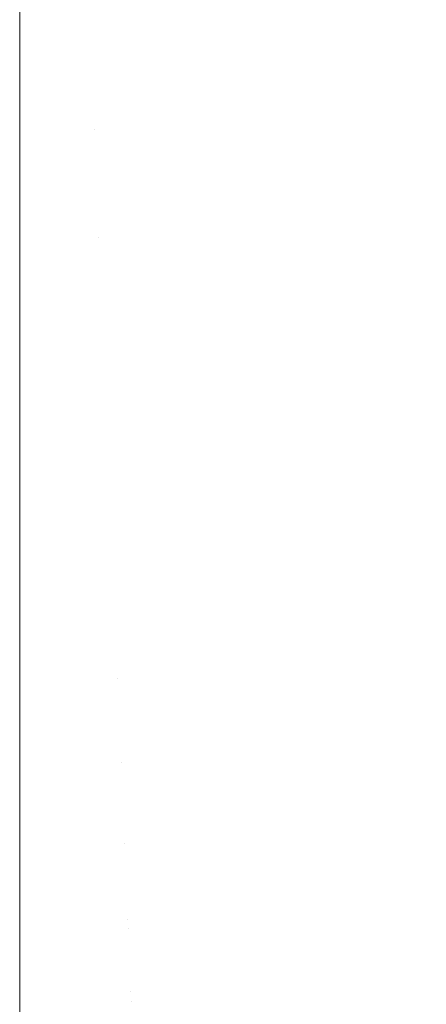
# Model space of a CAD drawing. Header units: centimetres. Extents: x -26 to 27.3, y -25.9 to -24.1.
# Tile 186 of 224: x 27.1825 to 27.1955, y -25.8439 to -25.8124. Entities that reach past the tile are written whole.
import ezdxf

# ---------------------------------------------------------------- set-up
doc = ezdxf.new("R2010")
doc.units = ezdxf.units.CM
doc.header["$LTSCALE"] = 2.54
doc.layers.add('Lucido design-1', color=7, linetype='Continuous')

# ---------------------------------------------------------------- blocks, each defined once
blk = doc.blocks.new('Gruppo-7-1')
at = {"color": 7, "linetype": 'Continuous', "lineweight": 9}
for points, invisible_edges in [([(27.196395, -25.813185, 1181.639259), (27.194121, -25.813726, 1181.639259), (27.193398, -25.810373, 1181.637095), (27.195531, -25.809866, 1181.637095)], 15), ([(27.194121, -25.813726, 1181.639259), (27.191825, -25.81417, 1181.639259), (27.191246, -25.81079, 1181.637095), (27.193398, -25.810373, 1181.637095)], 15), ([(27.191825, -25.81417, 1181.639259), (27.189513, -25.814516, 1181.639259), (27.189078, -25.811114, 1181.637095), (27.191246, -25.81079, 1181.637095)], 15), ([(27.195754, -25.810722, 1182.40782), (27.193585, -25.811238, 1182.40782), (27.194335, -25.814721, 1182.405514), (27.196652, -25.81417, 1182.405514)], 15), ([(27.189513, -25.814516, 1181.639259), (27.187189, -25.814763, 1181.639259), (27.186898, -25.811346, 1181.637095), (27.189078, -25.811114, 1181.637095)], 15), ([(27.182518, -25.813607, 1181.638405), (27.182518, -25.811532, 1181.637095), (27.18471, -25.811486, 1181.637095), (27.184855, -25.814912, 1181.639259)], 14), ([(27.187189, -25.814763, 1181.639259), (27.184855, -25.814912, 1181.639259), (27.18471, -25.811486, 1181.637095), (27.186898, -25.811346, 1181.637095)], 15), ([(27.193585, -25.811238, 1182.40782), (27.191395, -25.811661, 1182.40782), (27.191998, -25.815173, 1182.405514), (27.194335, -25.814721, 1182.405514)], 15), ([(27.182518, -25.811532, 1181.637095), (27.182518, -25.813607, 1181.638405), (-25.917482, -25.813607, 1181.638405), (-25.917482, -25.811532, 1181.637095)], 10), ([(27.191395, -25.811661, 1182.40782), (27.18919, -25.811991, 1182.40782), (27.189643, -25.815526, 1182.405514), (27.191998, -25.815173, 1182.405514)], 15), ([(27.18919, -25.811991, 1182.40782), (27.186973, -25.812227, 1182.40782), (27.187275, -25.815778, 1182.405514), (27.189643, -25.815526, 1182.405514)], 15), ([(27.182518, -25.812417, 1182.40782), (27.182518, -25.812318, 1182.407878), (-25.917482, -25.812318, 1182.407878), (-25.917482, -25.812417, 1182.40782)], 10), ([(-25.917482, -25.812417, 1182.40782), (-25.917482, -25.815884, 1182.405576), (27.182518, -25.815884, 1182.405576), (27.182518, -25.812417, 1182.40782)], 10), ([(27.184899, -25.81593, 1182.405514), (27.184747, -25.812369, 1182.40782), (27.182518, -25.812417, 1182.40782), (27.182518, -25.815884, 1182.405576)], 11), ([(27.186973, -25.812227, 1182.40782), (27.184747, -25.812369, 1182.40782), (27.184899, -25.81593, 1182.405514), (27.187275, -25.815778, 1182.405514)], 15), ([(27.197237, -25.816419, 1181.641563), (27.194825, -25.816992, 1181.641563), (27.194121, -25.813726, 1181.639259), (27.196395, -25.813185, 1181.639259)], 15), ([(-25.917482, -25.814962, 1181.639259), (-25.917482, -25.813607, 1181.638405), (27.182518, -25.813607, 1181.638405), (27.182518, -25.814962, 1181.639259)], 10), ([(27.184855, -25.814912, 1181.639259), (27.182518, -25.814962, 1181.639259), (27.182518, -25.813607, 1181.638405)], 9), ([(27.194825, -25.816992, 1181.641563), (27.19239, -25.817463, 1181.641563), (27.191825, -25.81417, 1181.639259), (27.194121, -25.813726, 1181.639259)], 15), ([(27.19239, -25.817463, 1181.641563), (27.189938, -25.81783, 1181.641563), (27.189513, -25.814516, 1181.639259), (27.191825, -25.81417, 1181.639259)], 15), ([(27.196652, -25.81417, 1182.405514), (27.194335, -25.814721, 1182.405514), (27.195064, -25.818102, 1182.403062), (27.197523, -25.817517, 1182.403062)], 15), ([(27.189938, -25.81783, 1181.641563), (27.187472, -25.818093, 1181.641563), (27.187189, -25.814763, 1181.639259), (27.189513, -25.814516, 1181.639259)], 15), ([(27.182518, -25.814962, 1181.639259), (27.182518, -25.817235, 1181.640827), (-25.917482, -25.817235, 1181.640827), (-25.917482, -25.814962, 1181.639259)], 10), ([(27.182518, -25.817235, 1181.640827), (27.182518, -25.814962, 1181.639259), (27.184855, -25.814912, 1181.639259), (27.184997, -25.818251, 1181.641563)], 14), ([(27.187472, -25.818093, 1181.641563), (27.184997, -25.818251, 1181.641563), (27.184855, -25.814912, 1181.639259), (27.187189, -25.814763, 1181.639259)], 15), ([(27.194335, -25.814721, 1182.405514), (27.191998, -25.815173, 1182.405514), (27.192582, -25.818582, 1182.403062), (27.195064, -25.818102, 1182.403062)], 15), ([(27.191998, -25.815173, 1182.405514), (27.189643, -25.815526, 1182.405514), (27.190082, -25.818956, 1182.403062), (27.192582, -25.818582, 1182.403062)], 15), ([(27.189643, -25.815526, 1182.405514), (27.187275, -25.815778, 1182.405514), (27.187568, -25.819224, 1182.403062), (27.190082, -25.818956, 1182.403062)], 15), ([(27.182518, -25.81598, 1182.405514), (27.182518, -25.815884, 1182.405576), (-25.917482, -25.815884, 1182.405576), (-25.917482, -25.81598, 1182.405514)], 10), ([(27.182518, -25.815884, 1182.405576), (27.182518, -25.81598, 1182.405514), (27.184899, -25.81593, 1182.405514)], 10), ([(27.187275, -25.815778, 1182.405514), (27.184899, -25.81593, 1182.405514), (27.185045, -25.819385, 1182.403062), (27.187568, -25.819224, 1182.403062)], 15), ([(-25.917482, -25.81598, 1182.405514), (-25.917482, -25.81935, 1182.403125), (27.182518, -25.81935, 1182.403125), (27.182518, -25.81598, 1182.405514)], 10), ([(27.185045, -25.819385, 1182.403062), (27.184899, -25.81593, 1182.405514), (27.182518, -25.81598, 1182.405514), (27.182518, -25.81935, 1182.403125)], 11), ([(27.198068, -25.819609, 1181.64404), (27.195519, -25.820215, 1181.64404), (27.194825, -25.816992, 1181.641563), (27.197237, -25.816419, 1181.641563)], 15), ([(27.195519, -25.820215, 1181.64404), (27.192947, -25.820712, 1181.64404), (27.19239, -25.817463, 1181.641563), (27.194825, -25.816992, 1181.641563)], 15), ([(-25.917482, -25.818304, 1181.641563), (-25.917482, -25.817235, 1181.640827), (27.182518, -25.817235, 1181.640827), (27.182518, -25.818304, 1181.641563)], 10), ([(27.184997, -25.818251, 1181.641563), (27.182518, -25.818304, 1181.641563), (27.182518, -25.817235, 1181.640827)], 9), ([(27.192947, -25.820712, 1181.64404), (27.190356, -25.8211, 1181.64404), (27.189938, -25.81783, 1181.641563), (27.19239, -25.817463, 1181.641563)], 15), ([(27.197523, -25.817517, 1182.403062), (27.195064, -25.818102, 1182.403062), (27.195442, -25.819856, 1182.4017), (27.197976, -25.819254, 1182.4017)], 15), ([(27.187751, -25.821378, 1181.64404), (27.185137, -25.821544, 1181.64404), (27.184997, -25.818251, 1181.641563), (27.187472, -25.818093, 1181.641563)], 15), ([(27.190356, -25.8211, 1181.64404), (27.187751, -25.821378, 1181.64404), (27.187472, -25.818093, 1181.641563), (27.189938, -25.81783, 1181.641563)], 15), ([(27.195064, -25.818102, 1182.403062), (27.192582, -25.818582, 1182.403062), (27.192885, -25.820351, 1182.4017), (27.195442, -25.819856, 1182.4017)], 15), ([(27.182518, -25.818304, 1181.641563), (27.182518, -25.820754, 1181.643405), (-25.917482, -25.820754, 1181.643405), (-25.917482, -25.818304, 1181.641563)], 10), ([(27.182518, -25.820754, 1181.643405), (27.182518, -25.818304, 1181.641563), (27.184997, -25.818251, 1181.641563), (27.185137, -25.821544, 1181.64404)], 14), ([(27.192582, -25.818582, 1182.403062), (27.190082, -25.818956, 1182.403062), (27.19031, -25.820736, 1182.4017), (27.192885, -25.820351, 1182.4017)], 15), ([(27.190082, -25.818956, 1182.403062), (27.187568, -25.819224, 1182.403062), (27.18772, -25.821012, 1182.4017), (27.19031, -25.820736, 1182.4017)], 15), ([(27.182518, -25.81935, 1182.403125), (27.182518, -25.819438, 1182.403062), (27.185045, -25.819385, 1182.403062)], 10), ([(27.187568, -25.819224, 1182.403062), (27.185045, -25.819385, 1182.403062), (27.185122, -25.821178, 1182.4017), (27.18772, -25.821012, 1182.4017)], 15), ([(27.197976, -25.819254, 1182.4017), (27.195442, -25.819856, 1182.4017), (27.196131, -25.823052, 1182.399049), (27.198799, -25.822417, 1182.399049)], 15), ([(-25.917482, -25.819438, 1182.403062), (-25.917482, -25.821233, 1182.4017), (27.182518, -25.821233, 1182.4017), (27.182518, -25.819438, 1182.403062)], 10), ([(27.185045, -25.819385, 1182.403062), (27.182518, -25.819438, 1182.403062), (27.182518, -25.821233, 1182.4017), (27.185122, -25.821178, 1182.4017)], 13), ([(27.198861, -25.822656, 1181.646615), (27.196183, -25.823293, 1181.646615), (27.195519, -25.820215, 1181.64404), (27.198068, -25.819609, 1181.64404)], 15), ([(27.195442, -25.819856, 1182.4017), (27.192885, -25.820351, 1182.4017), (27.193438, -25.823573, 1182.399049), (27.196131, -25.823052, 1182.399049)], 15), ([(27.196183, -25.823293, 1181.646615), (27.193479, -25.823816, 1181.646615), (27.192947, -25.820712, 1181.64404), (27.195519, -25.820215, 1181.64404)], 15), ([(27.192885, -25.820351, 1182.4017), (27.19031, -25.820736, 1182.4017), (27.190725, -25.823979, 1182.399049), (27.193438, -25.823573, 1182.399049)], 15), ([(-25.917482, -25.8216, 1181.64404), (-25.917482, -25.820754, 1181.643405), (27.182518, -25.820754, 1181.643405), (27.182518, -25.8216, 1181.64404)], 10), ([(27.185137, -25.821544, 1181.64404), (27.182518, -25.8216, 1181.64404), (27.182518, -25.820754, 1181.643405)], 9), ([(27.19031, -25.820736, 1182.4017), (27.18772, -25.821012, 1182.4017), (27.187998, -25.82427, 1182.399049), (27.190725, -25.823979, 1182.399049)], 15), ([(27.193479, -25.823816, 1181.646615), (27.190756, -25.824224, 1181.646615), (27.190356, -25.8211, 1181.64404), (27.192947, -25.820712, 1181.64404)], 15), ([(-25.917482, -25.821233, 1182.4017), (-25.917482, -25.822696, 1182.400514), (27.182518, -25.822696, 1182.400514), (27.182518, -25.821233, 1182.4017)], 10), ([(27.185122, -25.821178, 1182.4017), (27.182518, -25.821233, 1182.4017), (27.182518, -25.822696, 1182.400514)], 9), ([(27.182518, -25.822696, 1182.400514), (27.182518, -25.824502, 1182.399049), (27.18526, -25.824444, 1182.399049), (27.185122, -25.821178, 1182.4017)], 14), ([(27.18772, -25.821012, 1182.4017), (27.185122, -25.821178, 1182.4017), (27.18526, -25.824444, 1182.399049), (27.187998, -25.82427, 1182.399049)], 15), ([(27.190756, -25.824224, 1181.646615), (27.188019, -25.824515, 1181.646615), (27.187751, -25.821378, 1181.64404), (27.190356, -25.8211, 1181.64404)], 15), ([(27.182518, -25.824159, 1181.646132), (27.182518, -25.8216, 1181.64404), (27.185137, -25.821544, 1181.64404), (27.185271, -25.82469, 1181.646615)], 14), ([(27.188019, -25.824515, 1181.646615), (27.185271, -25.82469, 1181.646615), (27.185137, -25.821544, 1181.64404), (27.187751, -25.821378, 1181.64404)], 15), ([(27.182518, -25.8216, 1181.64404), (27.182518, -25.824159, 1181.646132), (-25.917482, -25.824159, 1181.646132), (-25.917482, -25.8216, 1181.64404)], 10), ([(27.182518, -25.824502, 1182.399049), (27.182518, -25.822696, 1182.400514), (-25.917482, -25.822696, 1182.400514), (-25.917482, -25.824502, 1182.399049)], 10), ([(27.196131, -25.823052, 1182.399049), (27.193438, -25.823573, 1182.399049), (27.193973, -25.826695, 1182.39625), (27.196798, -25.826148, 1182.39625)], 15), ([(27.196824, -25.826269, 1181.649318), (27.193994, -25.826817, 1181.649318), (27.193479, -25.823816, 1181.646615), (27.196183, -25.823293, 1181.646615)], 15), ([(27.193438, -25.823573, 1182.399049), (27.190725, -25.823979, 1182.399049), (27.191127, -25.827121, 1182.39625), (27.193973, -25.826695, 1182.39625)], 15), ([(27.190725, -25.823979, 1182.399049), (27.187998, -25.82427, 1182.399049), (27.188266, -25.827426, 1182.39625), (27.191127, -25.827121, 1182.39625)], 15), ([(27.193994, -25.826817, 1181.649318), (27.191143, -25.827243, 1181.649318), (27.190756, -25.824224, 1181.646615), (27.193479, -25.823816, 1181.646615)], 15), ([(-25.917482, -25.824749, 1181.646615), (-25.917482, -25.824159, 1181.646132), (27.182518, -25.824159, 1181.646132), (27.182518, -25.824749, 1181.646615)], 10), ([(27.185271, -25.82469, 1181.646615), (27.182518, -25.824749, 1181.646615), (27.182518, -25.824159, 1181.646132)], 9), ([(27.187998, -25.82427, 1182.399049), (27.18526, -25.824444, 1182.399049), (27.185395, -25.827609, 1182.39625), (27.188266, -25.827426, 1182.39625)], 15), ([(27.191143, -25.827243, 1181.649318), (27.188277, -25.827549, 1181.649318), (27.188019, -25.824515, 1181.646615), (27.190756, -25.824224, 1181.646615)], 15), ([(-25.917482, -25.824502, 1182.399049), (-25.917482, -25.825941, 1182.397778), (27.182518, -25.825941, 1182.397778), (27.182518, -25.824502, 1182.399049)], 10), ([(27.18526, -25.824444, 1182.399049), (27.182518, -25.824502, 1182.399049), (27.182518, -25.825941, 1182.397778)], 9), ([(27.182518, -25.825941, 1182.397778), (27.182518, -25.82767, 1182.39625), (27.185395, -25.827609, 1182.39625), (27.18526, -25.824444, 1182.399049)], 14), ([(27.182518, -25.827441, 1181.649006), (27.182518, -25.824749, 1181.646615), (27.185271, -25.82469, 1181.646615), (27.1854, -25.827732, 1181.649318)], 14), ([(27.188277, -25.827549, 1181.649318), (27.1854, -25.827732, 1181.649318), (27.185271, -25.82469, 1181.646615), (27.188019, -25.824515, 1181.646615)], 15), ([(27.182518, -25.824749, 1181.646615), (27.182518, -25.827441, 1181.649006), (-25.917482, -25.827441, 1181.649006), (-25.917482, -25.824749, 1181.646615)], 10), ([(27.182518, -25.82767, 1182.39625), (27.182518, -25.825941, 1182.397778), (-25.917482, -25.825941, 1182.397778), (-25.917482, -25.82767, 1182.39625)], 10), ([(27.196798, -25.826148, 1182.39625), (27.193973, -25.826695, 1182.39625), (27.194487, -25.829694, 1182.393323), (27.197439, -25.829123, 1182.393323)], 15), ([(27.197442, -25.829138, 1181.652146), (27.19449, -25.829709, 1181.652146), (27.193994, -25.826817, 1181.649318), (27.196824, -25.826269, 1181.649318)], 15), ([(27.193973, -25.826695, 1182.39625), (27.191127, -25.827121, 1182.39625), (27.191514, -25.830139, 1182.393323), (27.194487, -25.829694, 1182.393323)], 15), ([(27.19449, -25.829709, 1181.652146), (27.191516, -25.830154, 1181.652146), (27.191143, -25.827243, 1181.649318), (27.193994, -25.826817, 1181.649318)], 15), ([(27.191127, -25.827121, 1182.39625), (27.188266, -25.827426, 1182.39625), (27.188524, -25.830458, 1182.393323), (27.191514, -25.830139, 1182.393323)], 15), ([(27.191516, -25.830154, 1181.652146), (27.188526, -25.830473, 1181.652146), (27.188277, -25.827549, 1181.649318), (27.191143, -25.827243, 1181.649318)], 15), ([(-25.917482, -25.827793, 1181.649318), (-25.917482, -25.827441, 1181.649006), (27.182518, -25.827441, 1181.649006), (27.182518, -25.827793, 1181.649318)], 10), ([(27.1854, -25.827732, 1181.649318), (27.182518, -25.827793, 1181.649318), (27.182518, -25.827441, 1181.649006)], 9), ([(27.188266, -25.827426, 1182.39625), (27.185395, -25.827609, 1182.39625), (27.185524, -25.830649, 1182.393323), (27.188524, -25.830458, 1182.393323)], 15), ([(27.188526, -25.830473, 1181.652146), (27.185524, -25.830664, 1181.652146), (27.1854, -25.827732, 1181.649318), (27.188277, -25.827549, 1181.649318)], 15), ([(-25.917482, -25.82767, 1182.39625), (-25.917482, -25.829067, 1182.394907), (27.182518, -25.829067, 1182.394907), (27.182518, -25.82767, 1182.39625)], 10), ([(27.182518, -25.827793, 1181.649318), (27.182518, -25.830596, 1181.652019), (-25.917482, -25.830596, 1181.652019), (-25.917482, -25.827793, 1181.649318)], 10), ([(27.185395, -25.827609, 1182.39625), (27.182518, -25.82767, 1182.39625), (27.182518, -25.829067, 1182.394907)], 9), ([(27.182518, -25.829067, 1182.394907), (27.182518, -25.830713, 1182.393323), (27.185524, -25.830649, 1182.393323), (27.185395, -25.827609, 1182.39625)], 14), ([(27.182518, -25.830596, 1181.652019), (27.182518, -25.827793, 1181.649318), (27.1854, -25.827732, 1181.649318), (27.185524, -25.830664, 1181.652146)], 14), ([(27.182518, -25.830713, 1182.393323), (27.182518, -25.829067, 1182.394907), (-25.917482, -25.829067, 1182.394907), (-25.917482, -25.830713, 1182.393323)], 10), ([(27.197439, -25.829123, 1182.393323), (27.194487, -25.829694, 1182.393323), (27.19498, -25.832566, 1182.390274), (27.198053, -25.831972, 1182.390274)], 15), ([(27.198037, -25.831895, 1181.655094), (27.194967, -25.832488, 1181.655094), (27.19449, -25.829709, 1181.652146), (27.197442, -25.829138, 1181.652146)], 15), ([(27.194487, -25.829694, 1182.393323), (27.191514, -25.830139, 1182.393323), (27.191884, -25.83303, 1182.390274), (27.19498, -25.832566, 1182.390274)], 15), ([(27.194967, -25.832488, 1181.655094), (27.191874, -25.832951, 1181.655094), (27.191516, -25.830154, 1181.652146), (27.19449, -25.829709, 1181.652146)], 15), ([(27.191514, -25.830139, 1182.393323), (27.188524, -25.830458, 1182.393323), (27.188771, -25.833361, 1182.390274), (27.191884, -25.83303, 1182.390274)], 15), ([(27.191874, -25.832951, 1181.655094), (27.188765, -25.833282, 1181.655094), (27.188526, -25.830473, 1181.652146), (27.191516, -25.830154, 1181.652146)], 15), ([(-25.917482, -25.830728, 1181.652146), (-25.917482, -25.830596, 1181.652019), (27.182518, -25.830596, 1181.652019), (27.182518, -25.830728, 1181.652146)], 10), ([(27.185524, -25.830664, 1181.652146), (27.182518, -25.830728, 1181.652146), (27.182518, -25.830596, 1181.652019)], 9), ([(27.185524, -25.830649, 1182.393323), (27.182518, -25.830713, 1182.393323), (27.182518, -25.832068, 1182.391906)], 9), ([(27.182518, -25.832068, 1182.391906), (27.182518, -25.833627, 1182.390274), (27.185648, -25.83356, 1182.390274), (27.185524, -25.830649, 1182.393323)], 14), ([(27.185644, -25.833481, 1181.655094), (27.182518, -25.833548, 1181.655094), (27.182518, -25.830728, 1181.652146), (27.185524, -25.830664, 1181.652146)], 13), ([(27.188524, -25.830458, 1182.393323), (27.185524, -25.830649, 1182.393323), (27.185648, -25.83356, 1182.390274), (27.188771, -25.833361, 1182.390274)], 15), ([(27.188765, -25.833282, 1181.655094), (27.185644, -25.833481, 1181.655094), (27.185524, -25.830664, 1181.652146), (27.188526, -25.830473, 1181.652146)], 15), ([(-25.917482, -25.830713, 1182.393323), (-25.917482, -25.832068, 1182.391906), (27.182518, -25.832068, 1182.391906), (27.182518, -25.830713, 1182.393323)], 10), ([(-25.917482, -25.833548, 1181.655094), (-25.917482, -25.830728, 1181.652146), (27.182518, -25.830728, 1181.652146), (27.182518, -25.833548, 1181.655094)], 10), ([(27.198605, -25.834534, 1181.658157), (27.195423, -25.835149, 1181.658157), (27.194967, -25.832488, 1181.655094), (27.198037, -25.831895, 1181.655094)], 15), ([(27.182518, -25.833627, 1182.390274), (27.182518, -25.832068, 1182.391906), (-25.917482, -25.832068, 1182.391906), (-25.917482, -25.833627, 1182.390274)], 10), ([(27.198053, -25.831972, 1182.390274), (27.19498, -25.832566, 1182.390274), (27.19545, -25.835306, 1182.387108), (27.198639, -25.834689, 1182.387108)], 15), ([(27.195423, -25.835149, 1181.658157), (27.192217, -25.835629, 1181.658157), (27.191874, -25.832951, 1181.655094), (27.194967, -25.832488, 1181.655094)], 15), ([(27.19498, -25.832566, 1182.390274), (27.191884, -25.83303, 1182.390274), (27.192237, -25.835787, 1182.387108), (27.19545, -25.835306, 1182.387108)], 15), ([(27.192217, -25.835629, 1181.658157), (27.188994, -25.835972, 1181.658157), (27.188765, -25.833282, 1181.655094), (27.191874, -25.832951, 1181.655094)], 15), ([(27.191884, -25.83303, 1182.390274), (27.188771, -25.833361, 1182.390274), (27.189007, -25.836131, 1182.387108), (27.192237, -25.835787, 1182.387108)], 15), ([(27.185644, -25.833481, 1181.655094), (27.185759, -25.836179, 1181.658157), (27.182518, -25.836247, 1181.658157), (27.182518, -25.833614, 1181.655169)], 11), ([(27.182518, -25.833614, 1181.655169), (27.182518, -25.833548, 1181.655094), (27.185644, -25.833481, 1181.655094)], 10), ([(27.188994, -25.835972, 1181.658157), (27.185759, -25.836179, 1181.658157), (27.185644, -25.833481, 1181.655094), (27.188765, -25.833282, 1181.655094)], 15), ([(27.188771, -25.833361, 1182.390274), (27.185648, -25.83356, 1182.390274), (27.185765, -25.836338, 1182.387108), (27.189007, -25.836131, 1182.387108)], 15), ([(27.182518, -25.833548, 1181.655094), (27.182518, -25.833614, 1181.655169), (-25.917482, -25.833614, 1181.655169), (-25.917482, -25.833548, 1181.655094)], 10), ([(-25.917482, -25.836247, 1181.658157), (-25.917482, -25.833614, 1181.655169), (27.182518, -25.833614, 1181.655169), (27.182518, -25.836247, 1181.658157)], 10), ([(-25.917482, -25.833627, 1182.390274), (-25.917482, -25.834939, 1182.38878), (27.182518, -25.834939, 1182.38878), (27.182518, -25.833627, 1182.390274)], 10), ([(27.185648, -25.83356, 1182.390274), (27.182518, -25.833627, 1182.390274), (27.182518, -25.834939, 1182.38878)], 9), ([(27.182518, -25.834939, 1182.38878), (27.182518, -25.836407, 1182.387108), (27.185765, -25.836338, 1182.387108), (27.185648, -25.83356, 1182.390274)], 14), ([(27.199148, -25.83705, 1181.661332), (27.195858, -25.837687, 1181.661332), (27.195423, -25.835149, 1181.658157), (27.198605, -25.834534, 1181.658157)], 15), ([(27.198639, -25.834689, 1182.387108), (27.19545, -25.835306, 1182.387108), (27.195896, -25.837909, 1182.383831), (27.199195, -25.837271, 1182.383831)], 15), ([(27.182518, -25.836407, 1182.387108), (27.182518, -25.834939, 1182.38878), (-25.917482, -25.834939, 1182.38878), (-25.917482, -25.836407, 1182.387108)], 10), ([(27.195858, -25.837687, 1181.661332), (27.192544, -25.838183, 1181.661332), (27.192217, -25.835629, 1181.658157), (27.195423, -25.835149, 1181.658157)], 15), ([(27.19545, -25.835306, 1182.387108), (27.192237, -25.835787, 1182.387108), (27.192573, -25.838407, 1182.383831), (27.195896, -25.837909, 1182.383831)], 15), ([(27.192544, -25.838183, 1181.661332), (27.189212, -25.838538, 1181.661332), (27.188994, -25.835972, 1181.658157), (27.192217, -25.835629, 1181.658157)], 15), ([(27.189212, -25.838538, 1181.661332), (27.185868, -25.838751, 1181.661332), (27.185759, -25.836179, 1181.658157), (27.188994, -25.835972, 1181.658157)], 15), ([(27.192237, -25.835787, 1182.387108), (27.189007, -25.836131, 1182.387108), (27.189231, -25.838763, 1182.383831), (27.192573, -25.838407, 1182.383831)], 15), ([(27.182518, -25.836247, 1181.658157), (27.182518, -25.836487, 1181.658453), (-25.917482, -25.836487, 1181.658453), (-25.917482, -25.836247, 1181.658157)], 10), ([(27.185759, -25.836179, 1181.658157), (27.185868, -25.838751, 1181.661332), (27.182518, -25.838822, 1181.661332), (27.182518, -25.836487, 1181.658453)], 11), ([(27.182518, -25.836487, 1181.658453), (27.182518, -25.836247, 1181.658157), (27.185759, -25.836179, 1181.658157)], 10), ([(27.185765, -25.836338, 1182.387108), (27.182518, -25.836407, 1182.387108), (27.182518, -25.837674, 1182.385535)], 9), ([(27.182518, -25.837674, 1182.385535), (27.182518, -25.839048, 1182.383831), (27.185878, -25.838977, 1182.383831), (27.185765, -25.836338, 1182.387108)], 14), ([(27.189007, -25.836131, 1182.387108), (27.185765, -25.836338, 1182.387108), (27.185878, -25.838977, 1182.383831), (27.189231, -25.838763, 1182.383831)], 15), ([(-25.917482, -25.836407, 1182.387108), (-25.917482, -25.837674, 1182.385535), (27.182518, -25.837674, 1182.385535), (27.182518, -25.836407, 1182.387108)], 10), ([(-25.917482, -25.838822, 1181.661332), (-25.917482, -25.836487, 1181.658453), (27.182518, -25.836487, 1181.658453), (27.182518, -25.838822, 1181.661332)], 10), ([(27.182518, -25.839048, 1182.383831), (27.182518, -25.837674, 1182.385535), (-25.917482, -25.837674, 1182.385535), (-25.917482, -25.839048, 1182.383831)], 10), ([(27.196271, -25.840096, 1181.664611), (27.192855, -25.840608, 1181.664611), (27.192544, -25.838183, 1181.661332), (27.195858, -25.837687, 1181.661332)], 15), ([(27.195896, -25.837909, 1182.383831), (27.192573, -25.838407, 1182.383831), (27.19289, -25.840885, 1182.380449), (27.196318, -25.840372, 1182.380449)], 15), ([(27.192855, -25.840608, 1181.664611), (27.189419, -25.840974, 1181.664611), (27.189212, -25.838538, 1181.661332), (27.192544, -25.838183, 1181.661332)], 15), ([(27.189419, -25.840974, 1181.664611), (27.185972, -25.841194, 1181.664611), (27.185868, -25.838751, 1181.661332), (27.189212, -25.838538, 1181.661332)], 15), ([(27.192573, -25.838407, 1182.383831), (27.189231, -25.838763, 1182.383831), (27.189443, -25.841253, 1182.380449), (27.19289, -25.840885, 1182.380449)], 15), ([(27.182518, -25.838822, 1181.661332), (27.182518, -25.839214, 1181.661858), (-25.917482, -25.839214, 1181.661858), (-25.917482, -25.838822, 1181.661332)], 10), ([(27.185868, -25.838751, 1181.661332), (27.185972, -25.841194, 1181.664611), (27.182518, -25.841267, 1181.664611), (27.182518, -25.839214, 1181.661858)], 11), ([(27.182518, -25.839214, 1181.661858), (27.182518, -25.838822, 1181.661332), (27.185868, -25.838751, 1181.661332)], 10), ([(27.189231, -25.838763, 1182.383831), (27.185878, -25.838977, 1182.383831), (27.185984, -25.841473, 1182.380449), (27.189443, -25.841253, 1182.380449)], 15), ([(-25.917482, -25.839048, 1182.383831), (-25.917482, -25.84027, 1182.382177), (27.182518, -25.84027, 1182.382177), (27.182518, -25.839048, 1182.383831)], 10), ([(27.185984, -25.841473, 1182.380449), (27.185878, -25.838977, 1182.383831), (27.182518, -25.839048, 1182.383831), (27.182518, -25.84027, 1182.382177)], 11), ([(-25.917482, -25.841267, 1181.664611), (-25.917482, -25.839214, 1181.661858), (27.182518, -25.839214, 1181.661858), (27.182518, -25.841267, 1181.664611)], 10), ([(27.196662, -25.842374, 1181.667991), (27.193148, -25.8429, 1181.667991), (27.192855, -25.840608, 1181.664611), (27.196271, -25.840096, 1181.664611)], 15), ([(27.182518, -25.841547, 1182.380449), (27.182518, -25.84027, 1182.382177), (-25.917482, -25.84027, 1182.382177), (-25.917482, -25.841547, 1182.380449)], 10), ([(27.182518, -25.84027, 1182.382177), (27.182518, -25.841547, 1182.380449), (27.185984, -25.841473, 1182.380449)], 10), ([(27.196318, -25.840372, 1182.380449), (27.19289, -25.840885, 1182.380449), (27.193189, -25.843218, 1182.376969), (27.196716, -25.84269, 1182.376969)], 15), ([(27.193148, -25.8429, 1181.667991), (27.189615, -25.843276, 1181.667991), (27.189419, -25.840974, 1181.664611), (27.192855, -25.840608, 1181.664611)], 15), ([(27.189615, -25.843276, 1181.667991), (27.18607, -25.843502, 1181.667991), (27.185972, -25.841194, 1181.664611), (27.189419, -25.840974, 1181.664611)], 15), ([(27.19289, -25.840885, 1182.380449), (27.189443, -25.841253, 1182.380449), (27.189643, -25.843596, 1182.376969), (27.193189, -25.843218, 1182.376969)], 15), ([(27.182518, -25.841267, 1181.664611), (27.182518, -25.841791, 1181.665378), (-25.917482, -25.841791, 1181.665378), (-25.917482, -25.841267, 1181.664611)], 10), ([(27.185972, -25.841194, 1181.664611), (27.18607, -25.843502, 1181.667991), (27.182518, -25.843578, 1181.667991), (27.182518, -25.841791, 1181.665378)], 11), ([(27.182518, -25.841791, 1181.665378), (27.182518, -25.841267, 1181.664611), (27.185972, -25.841194, 1181.664611)], 10), ([(27.189443, -25.841253, 1182.380449), (27.185984, -25.841473, 1182.380449), (27.186083, -25.843823, 1182.376969), (27.189643, -25.843596, 1182.376969)], 15), ([(-25.917482, -25.841547, 1182.380449), (-25.917482, -25.842721, 1182.378712), (27.182518, -25.842721, 1182.378712), (27.182518, -25.841547, 1182.380449)], 10), ([(27.186083, -25.843823, 1182.376969), (27.185984, -25.841473, 1182.380449), (27.182518, -25.841547, 1182.380449), (27.182518, -25.842721, 1182.378712)], 11), ([(-25.917482, -25.843578, 1181.667991), (-25.917482, -25.841791, 1181.665378), (27.182518, -25.841791, 1181.665378), (27.182518, -25.843578, 1181.667991)], 10), ([(27.197029, -25.844515, 1181.671466), (27.193424, -25.845055, 1181.671466), (27.193148, -25.8429, 1181.667991), (27.196662, -25.842374, 1181.667991)], 15), ([(27.182518, -25.843899, 1182.376969), (27.182518, -25.842721, 1182.378712), (-25.917482, -25.842721, 1182.378712), (-25.917482, -25.843899, 1182.376969)], 10), ([(27.182518, -25.842721, 1182.378712), (27.182518, -25.843899, 1182.376969), (27.186083, -25.843823, 1182.376969)], 10), ([(27.193424, -25.845055, 1181.671466), (27.1898, -25.845441, 1181.671466), (27.189615, -25.843276, 1181.667991), (27.193148, -25.8429, 1181.667991)], 15), ([(27.196716, -25.84269, 1182.376969), (27.193189, -25.843218, 1182.376969), (27.193468, -25.845402, 1182.373397), (27.197088, -25.84486, 1182.373397)], 15), ([(27.1898, -25.845441, 1181.671466), (27.186162, -25.845673, 1181.671466), (27.18607, -25.843502, 1181.667991), (27.189615, -25.843276, 1181.667991)], 15), ([(27.193189, -25.843218, 1182.376969), (27.189643, -25.843596, 1182.376969), (27.189829, -25.84579, 1182.373397), (27.193468, -25.845402, 1182.373397)], 15), ([(27.182518, -25.843578, 1181.667991), (27.182518, -25.844212, 1181.669006), (-25.917482, -25.844212, 1181.669006), (-25.917482, -25.843578, 1181.667991)], 10), ([(27.18607, -25.843502, 1181.667991), (27.186162, -25.845673, 1181.671466), (27.182518, -25.84575, 1181.671466), (27.182518, -25.844212, 1181.669006)], 11), ([(27.182518, -25.844212, 1181.669006), (27.182518, -25.843578, 1181.667991), (27.18607, -25.843502, 1181.667991)], 10), ([(27.189643, -25.843596, 1182.376969), (27.186083, -25.843823, 1182.376969), (27.186177, -25.846023, 1182.373397), (27.189829, -25.84579, 1182.373397)], 15), ([(27.186177, -25.846023, 1182.373397), (27.186083, -25.843823, 1182.376969), (27.182518, -25.843899, 1182.376969), (27.182518, -25.845022, 1182.375146)], 11)]:
    blk.add_3dface(points, dxfattribs=dict(at, invisible_edges=invisible_edges))

msp = doc.modelspace()

# ---------------------------------------------------------------- block references
at = {"layer": 'Lucido design-1', "color": 7}
msp.add_blockref('Gruppo-7-1', (0, 0), dxfattribs=at)

doc.saveas('drawing.dxf')
